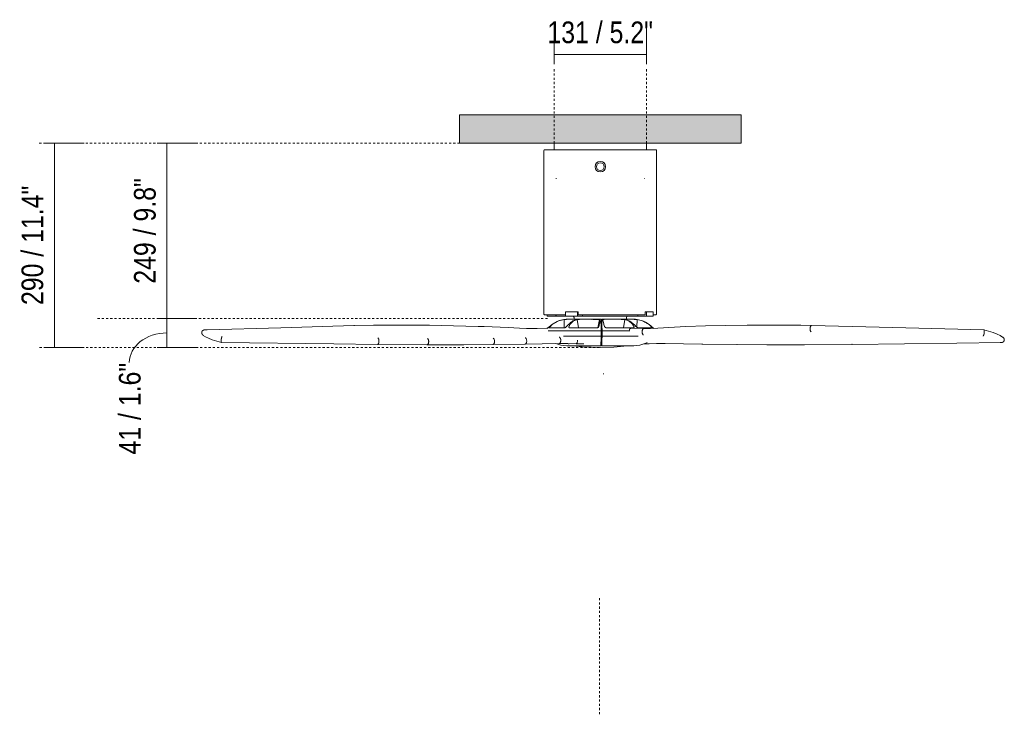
# Model space of a CAD drawing. Header units: millimetres. Extents: x 5770 to 11194, y -2860 to 7544.
# Tile 2 of 3: x 5770 to 7169, y 1189 to 2175. Entities that reach past the tile are written whole.
import ezdxf

# ---------------------------------------------------------------- set-up
doc = ezdxf.new("R2010")
doc.units = ezdxf.units.MM
doc.linetypes.add('Dash', pattern=[6, 3, -3])
doc.layers.add('A-ANNO-DIMS', color=7, linetype='Dash', lineweight=9, true_color=0xd2d2d2)
for name, color, linetype, lineweight in [('A-ANNO-DIMS-14', 7, 'Continuous', 9), ('A-CLNG', 7, 'Continuous', 9), ('E-LITE-EQPM', 7, 'Continuous', 20)]:
    doc.layers.add(name, color=color, linetype=linetype, lineweight=lineweight)
doc.styles.add('Arial Narrow', font='ARIALN.TTF', dxfattribs={"height": 30.8})
doc.dimstyles.new('FARO_-_2_2mm_Arial_Narrow_mm_Inch_Left', dxfattribs={"dimscale": 304.8, "dimtxt": 31.521674, "dimasz": 0, "dimexe": 0.137795, "dimexo": 0.0625, "dimgap": 0.022966, "dimtad": 1, "dimdec": 0, "dimzin": 0, "dimdsep": 46, "dimtxsty": 'Arial Narrow', "dimblk1": 'NONE', "dimblk2": 'NONE', "dimsah": 1, "dimcen": 0.09, "dimadec": 0, "dimazin": 0, "dimtfac": 1, "dimtdec": 4, "dimtix": 1, "dimtmove": 0, "dimatfit": 3, "dimfxl": 0.045932, "dimfxlon": 1, "dimtvp": 1, "dimtolj": 1, "dimtzin": 0, "dimarcsym": 2})
doc.dimstyles.new('FARO_-_2_2mm_Arial_Narrow_mm_Inch_Left_1', dxfattribs={"dimscale": 304.8, "dimtxt": 31.521674, "dimasz": 0, "dimexe": 0.137795, "dimexo": 0.0625, "dimgap": 0.022966, "dimtad": 1, "dimdec": 0, "dimzin": 0, "dimdsep": 46, "dimtxsty": 'Arial Narrow', "dimblk1": 'NONE', "dimblk2": 'NONE', "dimsah": 1, "dimcen": 0.09, "dimadec": 0, "dimazin": 0, "dimtfac": 1, "dimtdec": 4, "dimtix": 1, "dimtmove": 1, "dimatfit": 3, "dimfxl": 0.045932, "dimfxlon": 1, "dimtvp": 1, "dimtolj": 1, "dimtzin": 0, "dimarcsym": 2})

# ---------------------------------------------------------------- blocks, each defined once
blk = doc.blocks.new('32043 - 32043 MINI TUBEFAN Matt black ceiling fan with DC motor-516760-Alzado_PDF')
at = {"layer": 'E-LITE-EQPM'}
for p, q in [((6529.3, 2000), (6529.3, 1990.8)), ((6660.3, 1990.8), (6660.3, 2000)), ((6514.8, 1989.8), (6514.8, 1757.4)), ((6518.4, 1990.8), (6519.4, 1990.8)), ((6674.8, 1757.4), (6674.8, 1989.8)), ((6519.4, 1754.4), (6519.4, 1756.4)), ((6531.6, 1754.4), (6519.4, 1754.4)), ((6531.6, 1756.4), (6531.6, 1754.4)), ((6531.6, 1754.4), (6541.4, 1754.4)), ((6532.3, 1756.4), (6532.3, 1755)), ((6541.4, 1754.6), (6541.4, 1754.4)), ((6543.5, 1749.6), (6543.6, 1737.8)), ((6545.5, 1749.9), (6547.5, 1750)), ((6562.5, 1760.4), (6545.6, 1760.4)), ((6545.6, 1760.4), (6545.6, 1754.4)), ((6562.5, 1754.4), (6545.6, 1754.4)), ((6548.3, 1750), (6548.4, 1750)), ((6552.4, 1750), (6552.7, 1750)), ((6552.5, 1750), (6552.8, 1750)), ((6566.8, 1750), (6552.5, 1750)), ((6552.8, 1750), (6556.2, 1750)), ((6556.2, 1750), (6553.3, 1750)), ((6557.5, 1752.6), (6557.7, 1749.9)), ((6562.1, 1749.6), (6563.8, 1737.9)), ((6562.5, 1754.4), (6562.5, 1760.4)), ((6562.5, 1760.4), (6563.5, 1760.4)), ((6569.6, 1754.4), (6562.5, 1754.4)), ((6563.5, 1760.4), (6563.5, 1756.4)), ((6563.5, 1756.4), (6564, 1756.4)), ((6569.6, 1756.4), (6569.6, 1754.4)), ((6584, 1750), (6578, 1750)), ((6578, 1750), (6584, 1750)), ((6584, 1749.9), (6590.1, 1749.9)), ((6595.4, 1750), (6585.5, 1750)), ((6591.1, 1738), (6593.5, 1749.6)), ((6596.6, 1750), (6596.4, 1750)), ((6596.4, 1750), (6596.4, 1729.5)), ((6601.8, 1750), (6596.6, 1750)), ((6596.6, 1750), (6601.8, 1750)), ((6598.5, 1749.4), (6599.8, 1743.3)), ((6631, 1750), (6613.8, 1750)), ((6613.8, 1750), (6619.2, 1750)), ((6626.5, 1750), (6631.1, 1750)), ((6627.8, 1737.9), (6629.6, 1749.6)), ((6631.8, 1750), (6632, 1752.6)), ((6633.3, 1754.4), (6636.8, 1754.4)), ((6643.9, 1754.4), (6636.8, 1754.4)), ((6638.4, 1750), (6640.3, 1750)), ((6640.3, 1750), (6638.4, 1750)), ((6640.6, 1750), (6640.7, 1750)), ((6642.5, 1750), (6642.9, 1750)), ((6643.3, 1750), (6644.3, 1750)), ((6643.9, 1754.6), (6643.9, 1754.4)), ((6644.2, 1750), (6644, 1750)), ((6646.9, 1738.6), (6647.1, 1749.6)), ((6648.2, 1754.4), (6648.2, 1756.4)), ((6660.4, 1754.4), (6648.2, 1754.4)), ((6657.8, 1756.4), (6658.6, 1756.4)), ((6658.6, 1760.4), (6660.4, 1760.4)), ((6658.6, 1756.4), (6658.6, 1760.4)), ((6660.4, 1760.4), (6660.4, 1754.4)), ((6670.1, 1760.4), (6660.4, 1760.4)), ((6670.1, 1754.4), (6660.4, 1754.4)), ((6670.1, 1754.4), (6670.1, 1760.4)), ((6519.1, 1736.8), (6519.9, 1737.9)), ((6641.9, 1737.8), (6642.6, 1739.5)), ((6666.8, 1737.8), (6667.2, 1739.5)), ((6670, 1737.9), (6670.6, 1737.1)), ((6488.8, 1723.4), (6488.3, 1723.7)), ((6520.8, 1733.8), (6595.9, 1733.8)), ((6542.7, 1726.2), (6595.9, 1726.2)), ((6595.9, 1733.8), (6595.9, 1726.2)), ((6595.9, 1729.5), (6596.4, 1729.5)), ((6596.4, 1729.5), (6596, 1729.5)), ((6596, 1729.5), (6596, 1721.5)), ((6596, 1721.5), (6596.6, 1721.5)), ((6596.6, 1721.5), (6596.6, 1712.3)), ((6597.3, 1726.2), (6597.3, 1733.8)), ((6597.3, 1733.8), (6636.8, 1733.8)), ((6597.3, 1726.2), (6648.8, 1726.2)), ((6348.8, 1713.8), (6278.4, 1714.4)), ((6348.8, 1713.8), (6401, 1713.9)), ((6442.2, 1714.1), (6401, 1713.9)), ((6442.2, 1714.1), (6487.9, 1714.8)), ((6536.2, 1715.6), (6487.9, 1714.8)), ((6488, 1714.8), (6488.5, 1714.9)), ((6488.5, 1714.9), (6489, 1715.3)), ((6490.3, 1718.4), (6490.3, 1719.5)), ((6595.4, 1712.3), (6547.8, 1712.3)), ((6549.8, 1714.8), (6550, 1714.9)), ((6560.5, 1715.3), (6571.3, 1715)), ((6596.6, 1714.9), (6595.6, 1714.9)), ((6596.6, 1718.5), (6595.7, 1718.5)), ((6642.2, 1712.3), (6596.6, 1712.3)), ((6739.3, 1714.8), (6686.6, 1715.6)), ((6739, 1714.9), (6739.4, 1714.8)), ((6739.3, 1714.8), (6789, 1714.1)), ((6831.5, 1713.9), (6789.1, 1714.1)), ((6831.5, 1713.9), (6884.7, 1713.8)), ((6952.5, 1714.4), (6884.7, 1713.8))]:
    blk.add_line(p, q, dxfattribs=at)
at = {"layer": 'E-LITE-EQPM', "flags": 128}
for points in [[(6514.8, 1989.8), (6515.2, 1990.7), (6515.7, 1990.8)], [(6594.8, 1990.8), (6582.6, 1990.8), (6570.7, 1990.8), (6559.4, 1990.8), (6548.9, 1990.8), (6539.5, 1990.8), (6531.5, 1990.8), (6524.9, 1990.8), (6520.1, 1990.8), (6517, 1990.8), (6515.8, 1990.8), (6515.7, 1990.8)], [(6515.7, 1990.8), (6516.7, 1990.8), (6517.4, 1990.8)], [(6673.8, 1990.8), (6672.8, 1990.8), (6670, 1990.8), (6665.4, 1990.8), (6659.1, 1990.8), (6651.3, 1990.8), (6642.1, 1990.8), (6631.8, 1990.8), (6620.6, 1990.8), (6608.7, 1990.8), (6596.6, 1990.8), (6594.8, 1990.8)], [(6672.1, 1990.8), (6672.5, 1990.8), (6673.8, 1990.8), (6673.8, 1990.8)], [(6673.8, 1990.8), (6674.6, 1990.4), (6674.8, 1989.8)], [(6532.4, 1950), (6531.8, 1950), (6531.8, 1950)], [(6657, 1950), (6657.7, 1950), (6657.7, 1950)], [(6515.7, 1756.4), (6514.9, 1756.9), (6514.8, 1757.4)], [(6518.4, 1756.4), (6517, 1756.4), (6515.8, 1756.4), (6515.7, 1756.4)], [(6515.7, 1756.4), (6516.7, 1756.4), (6519.5, 1756.4), (6524.1, 1756.4), (6530.4, 1756.4), (6538.2, 1756.4), (6545.6, 1756.4)], [(6532.8, 1754.5), (6532.3, 1754.8), (6532.3, 1755)], [(6545.6, 1754.5), (6541, 1754.5), (6536.5, 1754.5), (6533.7, 1754.5), (6532.8, 1754.5)], [(6532.8, 1754.5), (6533.7, 1754.5), (6536.5, 1754.5), (6541.1, 1754.5), (6545.6, 1754.5)], [(6545.8, 1749.9), (6545.7, 1749.9), (6545.5, 1749.9), (6545.1, 1749.9), (6544.4, 1749.8), (6543.6, 1749.7), (6542.8, 1749.6)], [(6547.6, 1750), (6552.5, 1750), (6560.1, 1749.9)], [(6595.4, 1750), (6586, 1750), (6576.9, 1750), (6568.6, 1750), (6561.3, 1750), (6555.3, 1750), (6550.9, 1750), (6548.3, 1750), (6547.8, 1750)], [(6557.5, 1752.6), (6556.4, 1754.3), (6555.8, 1754.4)], [(6560.1, 1749.9), (6560.6, 1749.9), (6561, 1749.9), (6561.2, 1749.9)], [(6561.2, 1749.9), (6561.1, 1749.8), (6560.8, 1749.7), (6560.3, 1749.6)], [(6563.8, 1756.4), (6568.9, 1756.4), (6580.8, 1756.4), (6592.9, 1756.4), (6594.8, 1756.4)], [(6567.1, 1750), (6578, 1750), (6582.3, 1749.9)], [(6569.6, 1754.5), (6573.6, 1754.5), (6584.1, 1754.5), (6594.8, 1754.5)], [(6590.1, 1749.9), (6591, 1749.9), (6591.8, 1749.9), (6592.5, 1749.9), (6593, 1749.8), (6593.4, 1749.7), (6593.5, 1749.6)], [(6594.8, 1756.4), (6606.9, 1756.4), (6618.8, 1756.4), (6630.1, 1756.4), (6640.6, 1756.4), (6650, 1756.4), (6658, 1756.4), (6658.4, 1756.4)], [(6594.8, 1754.5), (6605.5, 1754.5), (6616, 1754.5), (6625.8, 1754.5), (6634.6, 1754.5), (6642.3, 1754.5), (6648.2, 1754.5)], [(6642.5, 1750), (6641.5, 1750), (6638.7, 1750), (6634.2, 1750), (6628.1, 1750), (6620.7, 1750), (6612.3, 1750), (6603.2, 1750), (6596.6, 1750)], [(6601.8, 1750), (6613.8, 1750), (6624.6, 1749.9)], [(6624.6, 1749.9), (6625.4, 1749.9), (6626.3, 1749.9), (6627.2, 1749.9), (6628.1, 1749.8), (6628.9, 1749.7), (6629.6, 1749.6)], [(6631.1, 1750), (6638.3, 1750), (6642.9, 1749.9)], [(6634.1, 1754.5), (6632.4, 1753.7), (6632, 1752.6)], [(6648.2, 1754.5), (6642.2, 1754.5), (6634.6, 1754.5), (6633.5, 1754.5)], [(6638.3, 1750), (6639.6, 1750), (6641.9, 1750), (6642.5, 1750)], [(6642.9, 1749.9), (6643.3, 1749.9), (6643.8, 1749.9), (6644.5, 1749.9), (6645.3, 1749.8), (6646.2, 1749.7), (6647.1, 1749.6)], [(6670.1, 1756.4), (6672.5, 1756.4), (6673.8, 1756.4), (6673.8, 1756.4)], [(6673.8, 1756.4), (6672.8, 1756.4), (6670.1, 1756.4)], [(6674.8, 1757.4), (6674.3, 1756.6), (6673.8, 1756.4)], [(6245, 1741.1), (6141.3, 1738), (6036.3, 1735.1), (6033.2, 1735)], [(6245, 1741.1), (6272.7, 1741.6), (6288, 1741.7)], [(6288, 1741.7), (6319.6, 1741.7), (6352.4, 1741.4), (6386.3, 1740.7), (6421.2, 1739.8), (6430.1, 1739.5)], [(6430.1, 1739.5), (6464.1, 1738.2), (6480.2, 1737.4)], [(6503.6, 1736.8), (6490, 1737.1), (6480.2, 1737.4)], [(6519.1, 1737.2), (6504.9, 1736.8), (6503.6, 1736.8)], [(6656.4, 1736.8), (6638.7, 1737.2), (6638.5, 1737.2)], [(6676.3, 1737.4), (6666, 1737), (6656.4, 1736.8)], [(6676.3, 1737.4), (6700.3, 1738.8), (6716.4, 1739.5)], [(6716.4, 1739.5), (6744.1, 1740.5), (6773.1, 1741.2), (6803.5, 1741.6), (6835, 1741.7), (6848.3, 1741.7)], [(6848.3, 1741.7), (6879.4, 1741.4), (6894.7, 1741.1)], [(7139.6, 1735), (7010.4, 1738.1), (6894.7, 1741.1)], [(7166.1, 1724.8), (7162.6, 1726.8), (7158.2, 1728.8), (7152.6, 1731), (7145.9, 1733.2), (7139.6, 1735)], [(6031, 1727.1), (6034.3, 1725.1), (6038.5, 1723.1), (6043.7, 1721), (6050.1, 1718.8), (6056.7, 1716.8)], [(6490.3, 1719.5), (6490.2, 1720.5), (6490, 1721.4), (6489.7, 1722.2), (6489.3, 1722.9), (6488.8, 1723.4)], [(6056.8, 1716.8), (6216.5, 1715.2), (6278.4, 1714.4)], [(6489, 1715.3), (6489.5, 1715.9), (6489.9, 1716.6), (6490.1, 1717.5), (6490.3, 1718.4)], [(6547.3, 1712.3), (6538.6, 1713.2), (6531.8, 1715.5)], [(6536.2, 1715.6), (6548.5, 1715.6), (6560.5, 1715.3)], [(6553.2, 1712.3), (6549.5, 1712.3), (6547.6, 1712.3), (6547.3, 1712.3)], [(6547.3, 1712.3), (6548.2, 1712.3), (6551, 1712.3), (6555.6, 1712.3), (6561.6, 1712.3), (6569, 1712.3), (6577.5, 1712.3), (6586.6, 1712.3), (6595.4, 1712.3)], [(6594.8, 1710), (6569.1, 1710.9), (6556.2, 1712.3)], [(6633.1, 1712.3), (6614, 1710.5), (6594.8, 1710)], [(6596.6, 1712.3), (6605.9, 1712.3), (6614.9, 1712.3), (6623, 1712.3), (6630.1, 1712.3), (6635.8, 1712.3), (6639.9, 1712.3), (6642.1, 1712.3), (6642.6, 1712.3)], [(6642.6, 1712.3), (6641.7, 1712.3), (6638.9, 1712.3), (6635.7, 1712.3)], [(6661.5, 1717.2), (6659.3, 1715.9), (6651, 1713.2), (6642.6, 1712.3)], [(6656.5, 1715), (6663.5, 1715.3), (6663.7, 1715.3)], [(6663.7, 1715.3), (6674.8, 1715.6), (6686.6, 1715.6)], [(6952.5, 1714.4), (7101.3, 1716.2), (7163.9, 1716.8)]]:
    blk.add_lwpolyline(points, dxfattribs=at)
at = {"layer": 'E-LITE-EQPM'}
for radius, start, end in [(7.5, 90, 270), (5.48, 90, 270), (7.5, 270, 90), (5.48, 270, 90)]:
    blk.add_arc((6594.8, 1966.7), radius, start, end, dxfattribs=at)
for centre, major_axis, ratio, start_param, end_param in [((6595.4, 1712.7), (0, 37.3), 0.017966, 5.314469, 6.289355), ((6596.6, 1712.7), (0, 37.3), 0.024643, 5.314469, 6.289355), ((6598.7, 1735), (-85.6, 8.3), 0.163569, 0.407167, 0.412804), ((6595.4, 1752.8), (0, 40.5), 0.017966, 3.131482, 3.997272), ((6596.6, 1752.8), (0, 40.5), 0.024643, 3.131482, 3.997272)]:
    blk.add_ellipse(centre, major_axis=major_axis, ratio=ratio, start_param=start_param, end_param=end_param, dxfattribs=at)
for points in [[(6523.9, 1739.9), (6525.5, 1741.6), (6529.3, 1744.7), (6536, 1748.1), (6541, 1749.3), (6543.5, 1749.6)], [(6537.9, 1748.5), (6537.3, 1748.3), (6536.7, 1748.1), (6536.1, 1747.9)], [(6542.8, 1749.6), (6541.5, 1749.4), (6540.3, 1749.1), (6539.1, 1748.8)], [(6560.3, 1749.6), (6558.9, 1749.2), (6556, 1747.9), (6551.3, 1744.4), (6548.2, 1741.2), (6546.7, 1739.5)], [(6550.4, 1739.9), (6551.1, 1741.6), (6553.1, 1744.7), (6557.2, 1748.1), (6560.4, 1749.3), (6562.1, 1749.6)], [(6593.5, 1749.6), (6593.7, 1749.2), (6594.1, 1747.9), (6593.9, 1744.4), (6593.2, 1741.2), (6592.6, 1739.5)], [(6600.7, 1739.9), (6600.1, 1741.6), (6599.2, 1744.7), (6598.5, 1748.1), (6598.4, 1749.3), (6598.5, 1749.6)], [(6629.6, 1749.6), (6631.5, 1749.2), (6635.1, 1747.9), (6639.6, 1744.4), (6641.8, 1741.2), (6642.6, 1739.5)], [(6645.3, 1739.9), (6643.7, 1741.6), (6640.5, 1744.7), (6635.6, 1748.1), (6632.4, 1749.3), (6630.8, 1749.6)], [(6647.1, 1749.6), (6649.7, 1749.2), (6654.8, 1747.9), (6661.7, 1744.4), (6665.5, 1741.2), (6667.2, 1739.5)], [(6244.7, 1741.1), (6245, 1741.1), (6245.3, 1741.1), (6245.6, 1741)], [(6503.3, 1736.7), (6503.6, 1736.8), (6503.8, 1736.8), (6504, 1736.7)], [(6519.5, 1737.1), (6519.3, 1737.2), (6519.1, 1737.2), (6519, 1737.2)], [(6535.5, 1747.7), (6533.1, 1746.7), (6528.5, 1744.4), (6524.4, 1741.2), (6522.5, 1739.5)], [(6543.6, 1737.8), (6540.3, 1737.8), (6534.2, 1737.9), (6527, 1738), (6523.7, 1737.9), (6522.5, 1737.8)], [(6589.9, 1737.8), (6585.3, 1737.8), (6576.2, 1737.9), (6563, 1738), (6555, 1737.9), (6551.2, 1737.8)], [(6641.6, 1737.8), (6637.9, 1737.8), (6630.1, 1737.9), (6617.1, 1738), (6608, 1737.9), (6603.4, 1737.8)], [(6668.3, 1737.8), (6667.3, 1737.8), (6664.3, 1737.9), (6657.6, 1738), (6651.8, 1737.9), (6648.6, 1737.8)], [(6669.7, 1737.9), (6670.1, 1737.9), (6670.1, 1737.9), (6669.7, 1737.8)], [(6894.1, 1732.2), (6894, 1732.3), (6893.6, 1732.6), (6893.2, 1733.5), (6892.9, 1734.7), (6892.8, 1736), (6892.8, 1737), (6892.8, 1737.4)], [(7139.6, 1735), (7139.6, 1735), (7139.6, 1735), (7139.6, 1735)], [(6279.3, 1723.1), (6279.2, 1723.2), (6279, 1723.3), (6278.9, 1723.4)], [(6280.5, 1718.1), (6280.5, 1718.4), (6280.5, 1719.1), (6280.5, 1720.1), (6280.3, 1721), (6280.1, 1721.9), (6279.7, 1722.6), (6279.5, 1722.9), (6279.3, 1723.1)], [(6351, 1717.5), (6351.1, 1717.9), (6351.1, 1718.9), (6350.9, 1720.3), (6350.5, 1721.4), (6349.9, 1722.3), (6349.5, 1722.6), (6349.3, 1722.7)], [(6444.6, 1717.7), (6444.6, 1718.2), (6444.6, 1719.2), (6444.4, 1720.5), (6444, 1721.7), (6443.3, 1722.6), (6442.8, 1722.9), (6442.6, 1723)], [(6562.3, 1718.9), (6562.4, 1719.4), (6562.4, 1719.9), (6562.4, 1720.3)], [(6656, 1727.8), (6655.8, 1727.9), (6655.3, 1728.2), (6654.8, 1729.1), (6654.4, 1730.3), (6654.2, 1731.7), (6654.2, 1732.6), (6654.3, 1733.1)], [(6056.8, 1716.8), (6056.7, 1716.8), (6056.7, 1716.8), (6056.7, 1716.8)], [(6278.5, 1714.4), (6278.6, 1714.4), (6278.8, 1714.5), (6278.9, 1714.6)], [(6278.9, 1714.6), (6279.1, 1714.7), (6279.2, 1714.8), (6279.4, 1714.9)], [(6279.4, 1714.9), (6279.5, 1715.1), (6279.8, 1715.5), (6280.1, 1716.2), (6280.3, 1717.1), (6280.4, 1717.8), (6280.5, 1718.1)], [(6663.2, 1715.3), (6663.5, 1715.3), (6663.7, 1715.2), (6664, 1715.3)], [(6686.2, 1715.7), (6686.4, 1715.6), (6686.6, 1715.6), (6686.8, 1715.6)], [(6788.7, 1714.2), (6788.9, 1714.1), (6789.1, 1714.1), (6789.3, 1714.1)], [(6884.3, 1713.9), (6884.5, 1713.8), (6884.8, 1713.8), (6885, 1713.8)], [(6952, 1714.5), (6952.2, 1714.5), (6952.4, 1714.4), (6952.6, 1714.4)]]:
    blk.add_open_spline(points, degree=3, dxfattribs=at)
for points, knots in [([(6543.5, 1749.6), (6544.1, 1749.7), (6545, 1749.8), (6546, 1749.9), (6547, 1749.9), (6547.4, 1750), (6547.6, 1750)], [0, 0, 0, 0, 0.333333, 0.5, 0.666667, 1, 1, 1, 1]), ([(6562.1, 1749.6), (6562.5, 1749.7), (6563.3, 1749.8), (6564.5, 1749.9), (6565.7, 1749.9), (6566.5, 1750), (6567.1, 1750)], [0, 0, 0, 0, 0.333333, 0.5, 0.666667, 1, 1, 1, 1]), ([(6598.5, 1749.6), (6598.5, 1749.7), (6598.7, 1749.8), (6599.4, 1749.9), (6600.3, 1749.9), (6601.2, 1750), (6601.8, 1750)], [0, 0, 0, 0, 0.333333, 0.5, 0.666667, 1, 1, 1, 1]), ([(6630.8, 1749.6), (6630.4, 1749.7), (6630, 1749.8), (6630, 1749.9), (6630.2, 1749.9), (6630.6, 1750), (6630.9, 1750)], [0, 0, 0, 0, 0.3333333, 0.5, 0.6666667, 0.970762, 0.970762, 0.970762, 0.970762]), ([(6646.3, 1749.7), (6646, 1749.8), (6645.5, 1749.8), (6644.9, 1749.9), (6644.3, 1749.9), (6644.2, 1750), (6644.2, 1750)], [0.1666667, 0.1666667, 0.1666667, 0.1666667, 0.3333333, 0.5, 0.6666667, 1, 1, 1, 1]), ([(6667.4, 1739.9), (6665.5, 1741.6), (6661.5, 1744.7), (6655.7, 1747.5), (6652.1, 1748.6), (6650.8, 1748.9)], [0, 0, 0, 0, 0.3333333, 0.6666667, 0.8333333, 0.8333333, 0.8333333, 0.8333333]), ([(6028.7, 1731.3), (6028.7, 1731.6), (6028.8, 1732.1), (6029.1, 1732.7), (6029.4, 1733.1), (6029.6, 1733.4), (6029.8, 1733.7), (6030.1, 1733.9), (6030.3, 1734.1), (6030.5, 1734.2), (6030.7, 1734.4), (6031, 1734.5), (6031.4, 1734.7), (6031.7, 1734.8), (6032.2, 1734.9), (6033.1, 1735.1), (6033.8, 1735), (6034.3, 1735)], [-1, -1, -1, -1, -0.9, -0.8, -0.75, -0.7, -0.65, -0.6, -0.575, -0.55, -0.5, -0.45, -0.4, -0.35, -0.3, -0.2, 0, 0, 0, 0]), ([(6520.5, 1737.8), (6519.9, 1737.8), (6519.7, 1737.9), (6520.3, 1737.9), (6520.5, 1737.9)], [0, 0, 0, 0, 0.3333333, 0.462201, 0.462201, 0.462201, 0.462201]), ([(6522.5, 1739.5), (6522.3, 1739.2), (6521.9, 1738.9), (6521.5, 1738.5), (6521.2, 1738.3), (6521.1, 1738.2), (6521, 1738.1), (6520.9, 1738), (6520.8, 1737.9), (6520.7, 1737.9), (6520.6, 1737.8), (6520.6, 1737.8), (6520.5, 1737.8), (6520.5, 1737.8)], [0, 0, 0, 0, 0.285714, 0.428571, 0.5, 0.571429, 0.625, 0.678571, 0.732143, 0.785714, 0.839286, 0.892857, 1, 1, 1, 1]), ([(6522.5, 1737.8), (6522.4, 1737.9), (6522.4, 1737.9), (6522.4, 1738), (6522.4, 1738.1), (6522.4, 1738.1), (6522.5, 1738.2), (6522.5, 1738.3), (6522.6, 1738.4), (6522.6, 1738.5), (6522.7, 1738.6), (6522.8, 1738.8), (6523.1, 1739.1), (6523.4, 1739.5), (6523.7, 1739.8), (6523.9, 1739.9)], [0, 0, 0, 0, 0.083333, 0.166667, 0.25, 0.291667, 0.333333, 0.375, 0.416667, 0.458333, 0.5, 0.583333, 0.666667, 0.833333, 1, 1, 1, 1]), ([(6546.7, 1739.5), (6546.4, 1739.2), (6546, 1738.9), (6545.5, 1738.5), (6545.2, 1738.3), (6545, 1738.2), (6544.8, 1738.1), (6544.6, 1738), (6544.5, 1737.9), (6544.3, 1737.9), (6544.1, 1737.8), (6543.9, 1737.8), (6543.7, 1737.8), (6543.6, 1737.8)], [0, 0, 0, 0, 0.285714, 0.428571, 0.5, 0.571429, 0.625, 0.678571, 0.732143, 0.785714, 0.839286, 0.892857, 1, 1, 1, 1]), ([(6551.2, 1737.8), (6551.1, 1737.9), (6550.9, 1737.9), (6550.7, 1738), (6550.5, 1738.1), (6550.4, 1738.1), (6550.3, 1738.2), (6550.3, 1738.3), (6550.2, 1738.4), (6550.2, 1738.5), (6550.1, 1738.6), (6550.1, 1738.8), (6550.1, 1739.1), (6550.2, 1739.5), (6550.3, 1739.8), (6550.4, 1739.9)], [0, 0, 0, 0, 0.083333, 0.166667, 0.25, 0.291667, 0.333333, 0.375, 0.416667, 0.458333, 0.5, 0.583333, 0.666667, 0.833333, 1, 1, 1, 1]), ([(6592.6, 1739.5), (6592.5, 1739.2), (6592.3, 1738.9), (6591.9, 1738.5), (6591.7, 1738.3), (6591.5, 1738.2), (6591.3, 1738.1), (6591.1, 1738), (6590.9, 1737.9), (6590.7, 1737.9), (6590.5, 1737.8), (6590.3, 1737.8), (6590.1, 1737.8), (6589.9, 1737.8)], [0, 0, 0, 0, 0.285714, 0.428571, 0.5, 0.571429, 0.625, 0.678571, 0.732143, 0.785714, 0.839286, 0.892857, 1, 1, 1, 1]), ([(6603.4, 1737.8), (6603.3, 1737.9), (6603.1, 1737.9), (6602.7, 1738), (6602.5, 1738.1), (6602.3, 1738.1), (6602.1, 1738.2), (6602, 1738.3), (6601.8, 1738.4), (6601.7, 1738.5), (6601.6, 1738.6), (6601.4, 1738.8), (6601.1, 1739.1), (6600.9, 1739.5), (6600.8, 1739.8), (6600.7, 1739.9)], [0, 0, 0, 0, 0.083333, 0.166667, 0.25, 0.291667, 0.333333, 0.375, 0.416667, 0.458333, 0.5, 0.583333, 0.666667, 0.833333, 1, 1, 1, 1]), ([(6638.8, 1737.2), (6638.4, 1737.2), (6638, 1737.2), (6637.4, 1736.9), (6637, 1736.6), (6636.6, 1736.1), (6636.3, 1735.5), (6636.1, 1735.1), (6636, 1734.9)], [-0.940502, -0.940502, -0.940502, -0.940502, -0.7, -0.625, -0.55, -0.4, -0.3, -0.2, -0.2, -0.2, -0.2]), ([(6642.6, 1739.5), (6642.7, 1739.2), (6642.7, 1738.9), (6642.7, 1738.5), (6642.6, 1738.3), (6642.5, 1738.2), (6642.4, 1738.1), (6642.4, 1738), (6642.3, 1737.9), (6642.1, 1737.9), (6642, 1737.8), (6641.8, 1737.8), (6641.7, 1737.8), (6641.6, 1737.8)], [0, 0, 0, 0, 0.285714, 0.428571, 0.5, 0.571429, 0.625, 0.678571, 0.732143, 0.785714, 0.839286, 0.892857, 1, 1, 1, 1]), ([(6648.6, 1737.8), (6648.5, 1737.9), (6648.3, 1737.9), (6648, 1738), (6647.8, 1738.1), (6647.6, 1738.1), (6647.4, 1738.2), (6647.3, 1738.3), (6647.1, 1738.4), (6647, 1738.5), (6646.8, 1738.6), (6646.5, 1738.8), (6646.2, 1739.1), (6645.8, 1739.5), (6645.5, 1739.8), (6645.3, 1739.9)], [0, 0, 0, 0, 0.083333, 0.166667, 0.25, 0.291667, 0.333333, 0.375, 0.416667, 0.458333, 0.5, 0.583333, 0.666667, 0.833333, 1, 1, 1, 1]), ([(6654.3, 1733.1), (6654.3, 1733.6), (6654.5, 1734.5), (6654.9, 1735.6), (6655.5, 1736.4), (6656, 1736.7), (6656.3, 1736.8), (6656.4, 1736.8)], [-1, -1, -1, -1, -0.8, -0.6, -0.4, -0.2, -0.1169455, -0.1169455, -0.1169455, -0.1169455]), ([(6667.2, 1739.5), (6667.5, 1739.2), (6667.8, 1738.9), (6668.1, 1738.5), (6668.2, 1738.3), (6668.3, 1738.2), (6668.3, 1738.1), (6668.4, 1738), (6668.4, 1737.9), (6668.4, 1737.9), (6668.4, 1737.8), (6668.4, 1737.8), (6668.4, 1737.8), (6668.3, 1737.8)], [0, 0, 0, 0, 0.285714, 0.428571, 0.5, 0.571429, 0.625, 0.678571, 0.732143, 0.785714, 0.839286, 0.892857, 1, 1, 1, 1]), ([(6669.7, 1737.8), (6669.7, 1737.9), (6669.7, 1737.9), (6669.6, 1738), (6669.4, 1738.1), (6669.3, 1738.1), (6669.3, 1738.2), (6669.2, 1738.3), (6669.1, 1738.4), (6669, 1738.5), (6668.8, 1738.6), (6668.6, 1738.8), (6668.3, 1739.1), (6667.9, 1739.5), (6667.6, 1739.8), (6667.4, 1739.9)], [0, 0, 0, 0, 0.083333, 0.166667, 0.25, 0.291667, 0.333333, 0.375, 0.416667, 0.458333, 0.5, 0.583333, 0.666667, 0.833333, 1, 1, 1, 1]), ([(6892.8, 1737.4), (6892.9, 1737.9), (6893, 1738.8), (6893.4, 1739.9), (6893.9, 1740.7), (6894.4, 1741.1), (6894.7, 1741.1), (6894.8, 1741.1)], [-1, -1, -1, -1, -0.8, -0.6, -0.4, -0.2, -0.0471679, -0.0471679, -0.0471679, -0.0471679]), ([(7140.1, 1731.3), (7140.1, 1731.6), (7140.2, 1732.1), (7140.2, 1732.7), (7140.2, 1733.1), (7140.2, 1733.4), (7140.1, 1733.7), (7140.1, 1733.9), (7140.1, 1734.1), (7140.1, 1734.2), (7140, 1734.4), (7140, 1734.5), (7139.9, 1734.7), (7139.9, 1734.8), (7139.8, 1734.9), (7139.7, 1735), (7139.7, 1735)], [-1, -1, -1, -1, -0.9, -0.8, -0.75, -0.7, -0.65, -0.6, -0.575, -0.55, -0.5, -0.45, -0.4, -0.35, -0.3, -0.2, -0.2, -0.2, -0.2]), ([(6031, 1727.1), (6030.9, 1727.2), (6030.7, 1727.3), (6030.4, 1727.5), (6030.1, 1727.8), (6029.8, 1728.1), (6029.6, 1728.4), (6029.4, 1728.7), (6029.2, 1729.1), (6029, 1729.4), (6028.8, 1729.9), (6028.7, 1730.5), (6028.7, 1731.1), (6028.7, 1731.3)], [-0.6467058, -0.6467058, -0.6467058, -0.6467058, -0.6, -0.55, -0.5, -0.45, -0.4, -0.35, -0.3, -0.25, -0.2, -0.1, 0, 0, 0, 0]), ([(6056.7, 1716.8), (6056.6, 1716.8), (6056.6, 1716.9), (6056.5, 1717), (6056.4, 1717.1), (6056.4, 1717.2), (6056.4, 1717.3), (6056.4, 1717.4), (6056.3, 1717.6), (6056.3, 1717.8), (6056.3, 1718.1), (6056.3, 1718.4), (6056.2, 1718.7), (6056.2, 1719), (6056.3, 1719.3), (6056.3, 1719.8), (6056.3, 1720.2), (6056.3, 1720.5)], [-0.8, -0.8, -0.8, -0.8, -0.7, -0.65, -0.6, -0.575, -0.55, -0.5, -0.45, -0.4, -0.35, -0.3, -0.25, -0.2, -0.15, -0.1, 0, 0, 0, 0]), ([(6056.3, 1720.5), (6056.4, 1720.7), (6056.4, 1721.1), (6056.5, 1721.7), (6056.5, 1722), (6056.6, 1722.4), (6056.7, 1722.8), (6056.8, 1723.1), (6056.8, 1723.4), (6056.9, 1723.6), (6056.9, 1723.8), (6057, 1724), (6057.1, 1724.3), (6057.2, 1724.6), (6057.2, 1724.8), (6057.3, 1725), (6057.4, 1725.1), (6057.5, 1725.4), (6057.6, 1725.6), (6057.8, 1725.7), (6057.8, 1725.7)], [-1, -1, -1, -1, -0.9, -0.85, -0.8, -0.75, -0.7, -0.65, -0.6, -0.575, -0.55, -0.5, -0.45, -0.4, -0.35, -0.3, -0.25, -0.2, -0.1, 0, 0, 0, 0]), ([(6538.6, 1719.2), (6538.6, 1719.4), (6538.6, 1719.8), (6538.7, 1720.3), (6538.6, 1720.7), (6538.6, 1721), (6538.6, 1721.3), (6538.5, 1721.6), (6538.4, 1722.1), (6538.2, 1722.8), (6537.8, 1723.5), (6537.2, 1724.2), (6536.8, 1724.4), (6536.6, 1724.5)], [0, 0, 0, 0, 0.083333, 0.166667, 0.208333, 0.25, 0.291667, 0.333333, 0.416667, 0.5, 0.666667, 0.833333, 1, 1, 1, 1]), ([(7138.5, 1726.1), (7138.6, 1726.2), (7138.8, 1726.4), (7139.1, 1726.9), (7139.2, 1727.2), (7139.3, 1727.5), (7139.4, 1727.8), (7139.5, 1728.1), (7139.6, 1728.4), (7139.7, 1728.7), (7139.8, 1729.1), (7139.8, 1729.4), (7139.9, 1729.9), (7140, 1730.5), (7140.1, 1731.1), (7140.1, 1731.3)], [-1, -1, -1, -1, -0.8, -0.7, -0.6, -0.55, -0.5, -0.45, -0.4, -0.35, -0.3, -0.25, -0.2, -0.1, 0, 0, 0, 0]), ([(7162.8, 1716.9), (7163.3, 1716.8), (7164.1, 1716.8), (7164.9, 1716.9), (7165.4, 1717), (7165.7, 1717.1), (7166, 1717.2), (7166.2, 1717.3), (7166.5, 1717.4), (7166.8, 1717.6), (7167.1, 1717.8), (7167.4, 1718.1), (7167.6, 1718.4), (7167.9, 1718.7), (7168.1, 1719), (7168.3, 1719.3), (7168.4, 1719.8), (7168.5, 1720.2), (7168.6, 1720.5)], [-1, -1, -1, -1, -0.8, -0.7, -0.65, -0.6, -0.575, -0.55, -0.5, -0.45, -0.4, -0.35, -0.3, -0.25, -0.2, -0.15, -0.1, 0, 0, 0, 0]), ([(7168.6, 1720.5), (7168.6, 1720.7), (7168.6, 1721.1), (7168.5, 1721.7), (7168.4, 1722), (7168.2, 1722.4), (7168.1, 1722.8), (7167.9, 1723.1), (7167.7, 1723.4), (7167.5, 1723.6), (7167.3, 1723.8), (7167.1, 1724), (7166.8, 1724.3), (7166.5, 1724.6), (7166.2, 1724.8), (7165.8, 1725), (7165.5, 1725.1), (7165.2, 1725.3), (7165.1, 1725.3)], [-1, -1, -1, -1, -0.9, -0.85, -0.8, -0.75, -0.7, -0.65, -0.6, -0.575, -0.55, -0.5, -0.45, -0.4, -0.35, -0.3, -0.25, -0.2, -0.2, -0.2, -0.2]), ([(6278.4, 1714.4), (6278.4, 1714.4), (6278.6, 1714.4), (6278.9, 1714.5), (6279.4, 1714.9), (6279.8, 1715.5), (6280.1, 1716.2), (6280.3, 1717.1), (6280.4, 1717.8), (6280.5, 1718.1)], [0.1176022, 0.1176022, 0.1176022, 0.1176022, 0.1428571, 0.2857143, 0.4285714, 0.5714286, 0.7142857, 0.8571429, 1, 1, 1, 1]), ([(6348.6, 1713.8), (6348.8, 1713.8), (6349.2, 1713.8), (6349.8, 1714.2), (6350.4, 1715), (6350.8, 1716.1), (6351, 1717), (6351, 1717.5)], [-0.9453647, -0.9453647, -0.9453647, -0.9453647, -0.8, -0.6, -0.4, -0.2, 0, 0, 0, 0]), ([(6442, 1714.1), (6442.2, 1714.1), (6442.6, 1714.1), (6443.2, 1714.5), (6443.9, 1715.3), (6444.4, 1716.4), (6444.5, 1717.3), (6444.6, 1717.7)], [-0.9277327, -0.9277327, -0.9277327, -0.9277327, -0.8, -0.6, -0.4, -0.2, 0, 0, 0, 0]), ([(6536.2, 1715.6), (6536.3, 1715.6), (6536.5, 1715.6), (6537, 1715.8), (6537.5, 1716.2), (6537.9, 1716.7), (6538.1, 1717.1), (6538.3, 1717.6), (6538.4, 1718.1), (6538.5, 1718.6), (6538.6, 1719), (6538.6, 1719.2)], [0.1248541, 0.1248541, 0.1248541, 0.1248541, 0.1666667, 0.3333333, 0.5, 0.5833333, 0.6666667, 0.75, 0.8333333, 0.9166667, 1, 1, 1, 1]), ([(6560.3, 1715.3), (6560.4, 1715.3), (6560.8, 1715.3), (6561.3, 1715.6), (6561.8, 1716.4), (6562.1, 1717.6), (6562.3, 1718.5), (6562.3, 1718.9)], [-0.9564296, -0.9564296, -0.9564296, -0.9564296, -0.8, -0.6, -0.4, -0.2, 0, 0, 0, 0])]:
    blk.add_open_spline(points, degree=3, knots=knots, dxfattribs=at)
blk = doc.blocks.new('DIMBLOCK1-Alzado_PDF')
at = {"layer": 'A-ANNO-DIMS-14', "color": 251, "true_color": 0x5b5b5b, "transparency": 16777216}
for p, q in [((6529.3, 2112.1), (6529.3, 2168.1)), ((6660.3, 2112.1), (6660.3, 2168.1)), ((6529.3, 2126.1), (6660.3, 2126.1)), ((6529.3, 2126.1), (6529.3, 2112.1)), ((6660.3, 2126.1), (6660.3, 2112.1))]:
    blk.add_line(p, q, dxfattribs=at)
at = {"layer": 'A-ANNO-DIMS-14', "color": 0, "transparency": 16777216, "insert": (6519.7, 2172.9), "char_height": 30.8, "width": 180.124, "attachment_point": 1, "line_spacing_factor": 0.974696, "style": 'Arial Narrow'}
blk.add_mtext('131 / 5.2"', dxfattribs=at)
blk = doc.blocks.new('_None')
blk = doc.blocks.new('DIMBLOCK2-Alzado_PDF')
at = {"layer": 'A-ANNO-DIMS-14', "color": 251, "true_color": 0x5b5b5b, "transparency": 16777216}
for p, q in [((5819.6, 2000), (5805.6, 2000)), ((5819.5, 2000), (5861.6, 2000)), ((5819.6, 2000), (5819.6, 1710)), ((5819.6, 1710), (5805.6, 1710)), ((5819.5, 1710), (5861.6, 1710))]:
    blk.add_line(p, q, dxfattribs=at)
at = {"layer": 'A-ANNO-DIMS-14', "color": 0, "transparency": 16777216, "insert": (5772.8, 1770.2), "char_height": 30.8, "width": 203.54, "attachment_point": 1, "rotation": 90, "line_spacing_factor": 0.974696, "style": 'Arial Narrow'}
blk.add_mtext('290 / 11.4"', dxfattribs=at)
blk = doc.blocks.new('DIMBLOCK3-Alzado_PDF')
at = {"layer": 'A-ANNO-DIMS-14', "color": 251, "true_color": 0x5b5b5b, "transparency": 16777216}
for p, q in [((5979.3, 2000), (5965.3, 2000)), ((5979.3, 2000), (5979.3, 1751.1)), ((5979.3, 2000), (6021.3, 2000)), ((5979.3, 1751.1), (5965.3, 1751.1)), ((5979.3, 1751.1), (6021.3, 1751.1))]:
    blk.add_line(p, q, dxfattribs=at)
at = {"layer": 'A-ANNO-DIMS-14', "color": 0, "transparency": 16777216, "insert": (5932.5, 1800.5), "char_height": 30.8, "width": 180.124, "attachment_point": 1, "rotation": 90, "line_spacing_factor": 0.974696, "style": 'Arial Narrow'}
blk.add_mtext('249 / 9.8"', dxfattribs=at)
blk = doc.blocks.new('DIMBLOCK4-Alzado_PDF')
at = {"layer": 'A-ANNO-DIMS-14', "color": 251, "true_color": 0x5b5b5b, "transparency": 16777216}
for p, q in [((5979.3, 1751.1), (5965.3, 1751.1)), ((5979.3, 1751.1), (5979.3, 1710)), ((5979.3, 1751.1), (6021.3, 1751.1)), ((5979.3, 1710), (5965.3, 1710)), ((5979.3, 1710), (6021.3, 1710))]:
    blk.add_line(p, q, dxfattribs=at)
blk.add_ellipse((5979.3, 1688.5), major_axis=(-53.4, 0), ratio=0.787495, start_param=4.712389, end_param=6.283185, dxfattribs=at)
at = {"layer": 'A-ANNO-DIMS-14', "color": 0, "transparency": 16777216, "insert": (5911.1, 1557.9), "char_height": 30.8, "width": 156.708, "attachment_point": 1, "rotation": 90, "line_spacing_factor": 0.974696, "style": 'Arial Narrow'}
blk.add_mtext('41 / 1.6"', dxfattribs=at)

msp = doc.modelspace()

# ---------------------------------------------------------------- hatches: boundary and pattern name
at = {"layer": 'A-CLNG', "true_color": 0xe8e8e8}
msp.add_hatch(color=254, dxfattribs=at).paths.add_polyline_path([(6598, 2000), (6795, 2000), (6795, 2040.5), (6395, 2040.5), (6395, 2000), (6591.8, 2000)], flags=0)

# ---------------------------------------------------------------- linework, layer by layer
at = {"layer": 'A-ANNO-DIMS'}
for p, q in [((6529.3, 2000), (6529.3, 2107.9)), ((6660.3, 2000), (6660.3, 2107.9)), ((6395, 2000), (5796.7, 2000)), ((6519.8, 1751.1), (5878.8, 1751.1)), ((6593.5, 1710), (5796.7, 1710)), ((6593.5, 1354), (6593.5, 1189))]:
    msp.add_line(p, q, dxfattribs=at)
at = {"layer": 'A-CLNG'}
for p, q in [((6395, 2040.5), (6795, 2040.5)), ((6395, 2000), (6395, 2040.5)), ((6795, 2040.5), (6795, 2000)), ((6795, 2000), (6395, 2000))]:
    msp.add_line(p, q, dxfattribs=at)
at = {"layer": 'E-LITE-EQPM'}
msp.add_line((6599, 1672.6), (6599.8, 1672.6), dxfattribs=at)

# ---------------------------------------------------------------- block references
msp.add_blockref('32043 - 32043 MINI TUBEFAN Matt black ceiling fan with DC motor-516760-Alzado_PDF', (0, 0), dxfattribs=at)

# ---------------------------------------------------------------- dimensions: what is measured, and where the dimension line sits
at = {"layer": 'A-ANNO-DIMS', "color": 251, "linetype": 'Continuous', "true_color": 0x5b5b5b}
dim = msp.add_linear_dim(base=(6660.3, 2126.1), p1=(6529.3, 2112.1), p2=(6660.3, 2112.1), dimstyle='FARO_-_2_2mm_Arial_Narrow_mm_Inch_Left', override={"dimpost": '<>', "dimfxl": 131.000466}, dxfattribs=at)
dim.commit()
dim.dimension.update_dxf_attribs({"geometry": 'DIMBLOCK1-Alzado_PDF', "text_midpoint": (6594.8, 2153)})
for base, p1, p2, override, picture, middle in [((5819.6, 1710), (5805.6, 2000), (5805.6, 1710), {"dimpost": '<>', "dimfxl": 289.999167}, 'DIMBLOCK2-Alzado_PDF', (5792.6, 1855)), ((5979.3, 1751.1), (5965.3, 2000), (5965.3, 1751.1), {"dimpost": '<>', "dimfxl": 248.877174}, 'DIMBLOCK3-Alzado_PDF', (5952.4, 1875.6))]:
    dim = msp.add_linear_dim(base=base, p1=p1, p2=p2, angle=90, dimstyle='FARO_-_2_2mm_Arial_Narrow_mm_Inch_Left', override=override, dxfattribs=at)
    dim.commit()
    dim.dimension.update_dxf_attribs({"geometry": picture, "text_midpoint": middle})
dim = msp.add_linear_dim(base=(5979.3, 1710), p1=(5965.3, 1751.1), p2=(5965.3, 1710), angle=90, dimstyle='FARO_-_2_2mm_Arial_Narrow_mm_Inch_Left_1', override={"dimpost": '<>', "dimfxl": 41.121992}, dxfattribs=at)
dim.commit()
dim.dimension.update_dxf_attribs({"geometry": 'DIMBLOCK4-Alzado_PDF', "text_midpoint": (5931.6, 1636.2), "dimtype": 160, "text_rotation": 90})

doc.saveas('drawing.dxf')
